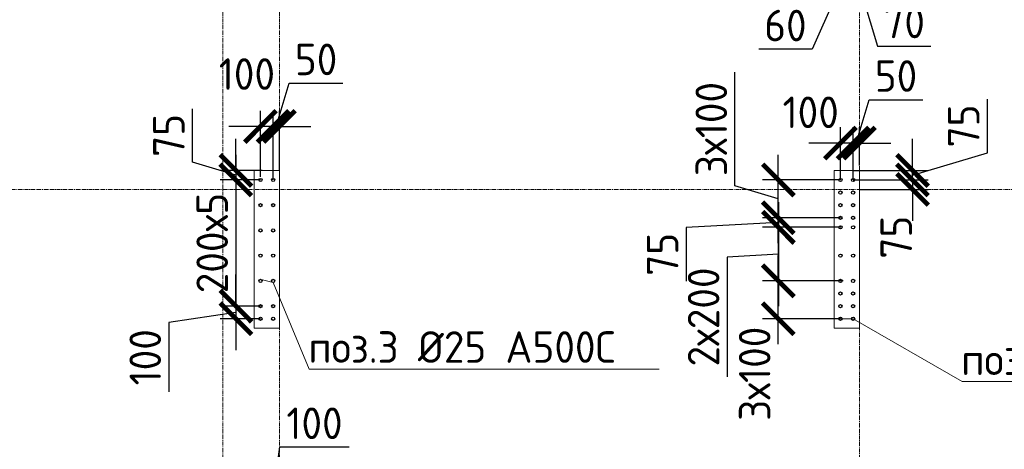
# Model space of a CAD drawing. Header units: millimetres. Extents: x -56135 to 1694203, y -446411 to -23139.
# Tile 214 of 256: x 967448 to 975258, y -115458 to -112055. Entities that reach past the tile are written whole.
import ezdxf
from ezdxf import colors
from ezdxf.entities.mleader import LeaderData, LeaderLine
from ezdxf.math import Vec2, Vec3

# ---------------------------------------------------------------- set-up
doc = ezdxf.new("R2010")
doc.units = ezdxf.units.MM
for name, pattern in [('01 Штриховая _4 мм_', [6, 3.5, -2.5]), ('______5', [1100, 800, -100, 100, -100]), ('HIDDEN2', [4.7625, 3.175, -1.5875]), ('осевая', [50.8, 31.75, -6.35, 6.35, -6.35])]:
    doc.linetypes.add(name, pattern=pattern)
for name, color, linetype, lineweight in [('1 Стены', 3, 'Continuous', 30), ('Оси', 40, '______5', 18), ('подоснова', 151, 'Continuous', 5), ('РАЗМЕРЫ', 1, 'Continuous', 9), ('СТЕНЫ', 3, 'Continuous', 30)]:
    doc.layers.add(name, color=color, linetype=linetype, lineweight=lineweight)
doc.styles.add('GOST-2.304_Type-B', font='GOST_Common.ttf')
doc.dimstyles.new('СПДС', dxfattribs={"dimscale": 100, "dimtxt": 2.5, "dimasz": 2.5, "dimexe": 1.25, "dimexo": 0, "dimtad": 1, "dimdec": 0, "dimtxsty": 'GOST-2.304_Type-B', "dimblk": 'ARCHTICK', "dimcen": 2.5, "dimdle": 2, "dimadec": 0, "dimazin": 2, "dimtfac": 0.75, "dimtdec": 0, "dimtmove": 1, "dimatfit": 3, "dimfxl": 1, "dimtolj": 1, "dimarcsym": 1})

# ---------------------------------------------------------------- blocks, each defined once
blk = doc.blocks.new('оси 2.2-2.3')
at = {"layer": 'Оси', "color": 16, "linetype": 'осевая', "lineweight": 0, "transparency": 33554687}
for p, q in [((487804.9, -104267.9), (487804.9, -134893.5)), ((482754.9, -105027.5), (482754.9, -134138.1)), ((483204.9, -105027.5), (483204.9, -134138.1)), ((468076.3, -113595.4), (524372.9, -113595.4))]:
    blk.add_line(p, q, dxfattribs=at)
blk = doc.blocks.new('стены тп')
at = {"layer": '1 Стены', "color": 252, "linetype": 'HIDDEN2', "lineweight": 0, "true_color": 0x939598}
for p, q in [((871140.6, -194475.6), (871140.6, -195725.6)), ((871340.6, -194475.6), (871140.6, -194475.6)), ((871340.6, -195725.6), (871340.6, -194475.6)), ((875860.6, -194475.6), (875740.6, -194475.6)), ((875740.6, -194475.6), (875740.6, -195725.6)), ((875940.6, -194475.6), (875860.6, -194475.6)), ((875940.6, -195105.6), (875940.6, -194475.6)), ((875940.6, -195225.6), (875940.6, -195105.6)), ((875940.6, -195725.6), (875940.6, -195225.6)), ((871140.6, -195725.6), (871340.6, -195725.6)), ((875740.6, -195725.6), (875860.6, -195725.6)), ((875860.6, -195725.6), (875940.6, -195725.6))]:
    blk.add_line(p, q, dxfattribs=at)
blk = doc.blocks.new('_ArchTick')
at = {"color": 0, "linetype": 'ByBlock', "const_width": 0.15}
blk.add_lwpolyline([(-0.5, -0.5), (0.5, 0.5)], dxfattribs=at)
blk = doc.blocks.new('*D456')
at = {"layer": 'DEFPOINTS', "color": 0, "transparency": 16777216}
for p in [(969371.4, -113249.2, -360), (969162.6, -113324.2), (969358.3, -113324.2, -360)]:
    blk.add_point(p, dxfattribs=at)
at = {"layer": 'РАЗМЕРЫ', "color": 0, "lineweight": -2, "transparency": 16777216}
for p, q in [((968818.9, -113183.5), (968818.9, -112759.7)), ((969162.6, -113249.2), (969162.6, -112999.2)), ((969162.6, -113286.7), (968818.9, -113183.5)), ((969371.4, -113249.2), (969037.6, -113249.2)), ((969162.6, -113249.2), (969162.6, -113324.2)), ((969162.6, -113249.2), (969162.6, -113324.2)), ((969358.3, -113324.2), (969037.6, -113324.2)), ((969162.6, -113324.2), (969162.6, -113574.2))]:
    blk.add_line(p, q, dxfattribs=at)
at = {"layer": 'РАЗМЕРЫ', "color": 0, "lineweight": -2, "transparency": 16777216, "xscale": 250, "yscale": 250, "zscale": 250}
for p, rotation in [((969162.6, -113249.2), 270), ((969162.6, -113324.2), 90)]:
    blk.add_blockref('_ArchTick', p, dxfattribs=dict(at, rotation=rotation))
at = {"layer": 'РАЗМЕРЫ', "color": 0, "transparency": 16777216, "insert": (968631.4, -112971.6), "char_height": 250, "attachment_point": 5, "rotation": 90, "style": 'GOST-2.304_Type-B'}
blk.add_mtext('\\A1;75', dxfattribs=at)
blk = doc.blocks.new('*D457')
at = {"layer": 'DEFPOINTS', "color": 0, "transparency": 16777216}
for p in [(969358.3, -113324.2, -360), (969162.6, -114324.2), (969358.3, -114324.2, -360)]:
    blk.add_point(p, dxfattribs=at)
at = {"layer": 'РАЗМЕРЫ', "color": 0, "lineweight": -2, "transparency": 16777216}
for p, q in [((969162.6, -113124.2), (969162.6, -114524.2)), ((969358.3, -113324.2), (969037.6, -113324.2)), ((969358.3, -114324.2), (969037.6, -114324.2))]:
    blk.add_line(p, q, dxfattribs=at)
at = {"layer": 'РАЗМЕРЫ', "color": 0, "lineweight": -2, "transparency": 16777216, "xscale": 250, "yscale": 250, "zscale": 250}
for p, rotation in [((969162.6, -113324.2), 90), ((969162.6, -114324.2), 270)]:
    blk.add_blockref('_ArchTick', p, dxfattribs=dict(at, rotation=rotation))
at = {"layer": 'РАЗМЕРЫ', "color": 0, "transparency": 16777216, "insert": (968975.1, -113824.2), "char_height": 250, "attachment_point": 5, "rotation": 90, "style": 'GOST-2.304_Type-B'}
blk.add_mtext('\\A1;200х5', dxfattribs=at)
blk = doc.blocks.new('*D458')
at = {"layer": 'DEFPOINTS', "color": 0, "transparency": 16777216}
for p in [(969358.3, -114324.2, -360), (969162.6, -114424.2), (969358.3, -114424.2, -360)]:
    blk.add_point(p, dxfattribs=at)
at = {"layer": 'РАЗМЕРЫ', "color": 0, "lineweight": -2, "transparency": 16777216}
for p, q in [((969162.6, -114324.2), (969162.6, -114074.2)), ((969358.3, -114324.2), (969037.6, -114324.2)), ((969162.6, -114324.2), (969162.6, -114424.2)), ((969162.6, -114324.2), (969162.6, -114424.2)), ((969162.6, -114374.2), (968631.4, -114454.3)), ((968631.4, -114454.3), (968631.4, -115004.3)), ((969358.3, -114424.2), (969037.6, -114424.2)), ((969162.6, -114424.2), (969162.6, -114674.2))]:
    blk.add_line(p, q, dxfattribs=at)
at = {"layer": 'РАЗМЕРЫ', "color": 0, "lineweight": -2, "transparency": 16777216, "xscale": 250, "yscale": 250, "zscale": 250}
for p, rotation in [((969162.6, -114324.2), 270), ((969162.6, -114424.2), 90)]:
    blk.add_blockref('_ArchTick', p, dxfattribs=dict(at, rotation=rotation))
at = {"layer": 'РАЗМЕРЫ', "color": 0, "transparency": 16777216, "insert": (968443.9, -114729.3), "char_height": 250, "attachment_point": 5, "rotation": 90, "style": 'GOST-2.304_Type-B'}
blk.add_mtext('\\A1;100', dxfattribs=at)
blk = doc.blocks.new('*D459')
at = {"layer": 'DEFPOINTS', "color": 0, "transparency": 16777216}
for p in [(969458.7, -112900.5), (969508.3, -113249.2, -360), (969458.7, -113324.2, -360)]:
    blk.add_point(p, dxfattribs=at)
at = {"layer": 'РАЗМЕРЫ', "color": 0, "lineweight": -2, "transparency": 16777216}
for p, q in [((969483.5, -112900.5), (969586.6, -112556.7)), ((969586.6, -112556.7), (970011.6, -112556.7)), ((969458.7, -113324.2), (969458.7, -112775.5)), ((969508.3, -113249.2), (969508.3, -112775.5)), ((969458.7, -112900.5), (969208.7, -112900.5)), ((969508.3, -112900.5), (969458.7, -112900.5)), ((969508.3, -112900.5), (969458.7, -112900.5)), ((969508.3, -112900.5), (969758.3, -112900.5))]:
    blk.add_line(p, q, dxfattribs=at)
at = {"layer": 'РАЗМЕРЫ', "color": 0, "lineweight": -2, "transparency": 16777216, "xscale": 250, "yscale": 250, "zscale": 250}
blk.add_blockref('_ArchTick', (969458.7, -112900.5), dxfattribs=at)
at = {"layer": 'РАЗМЕРЫ', "color": 0, "lineweight": -2, "transparency": 16777216, "xscale": 250, "yscale": 250, "zscale": 250, "rotation": 180}
blk.add_blockref('_ArchTick', (969508.3, -112900.5), dxfattribs=at)
at = {"layer": 'РАЗМЕРЫ', "color": 0, "transparency": 16777216, "insert": (969799.1, -112369.2), "char_height": 250, "attachment_point": 5, "style": 'GOST-2.304_Type-B'}
blk.add_mtext('\\A1;50', dxfattribs=at)
blk = doc.blocks.new('*D460')
at = {"layer": 'DEFPOINTS', "color": 0, "transparency": 16777216}
for p in [(969358.3, -112900.5), (969358.3, -113299.2, -360), (969458.7, -113324.2, -360)]:
    blk.add_point(p, dxfattribs=at)
at = {"layer": 'РАЗМЕРЫ', "color": 0, "lineweight": -2, "transparency": 16777216}
for p, q in [((969358.3, -113299.2), (969358.3, -112775.5)), ((969458.7, -113324.2), (969458.7, -112775.5)), ((969358.3, -112900.5), (969108.3, -112900.5)), ((969458.7, -112900.5), (969358.3, -112900.5)), ((969458.7, -112900.5), (969708.7, -112900.5))]:
    blk.add_line(p, q, dxfattribs=at)
at = {"layer": 'РАЗМЕРЫ', "color": 0, "lineweight": -2, "transparency": 16777216, "xscale": 250, "yscale": 250, "zscale": 250}
blk.add_blockref('_ArchTick', (969358.3, -112900.5), dxfattribs=at)
at = {"layer": 'РАЗМЕРЫ', "color": 0, "lineweight": -2, "transparency": 16777216, "xscale": 250, "yscale": 250, "zscale": 250, "rotation": 180}
blk.add_blockref('_ArchTick', (969458.7, -112900.5), dxfattribs=at)
at = {"layer": 'РАЗМЕРЫ', "color": 0, "transparency": 16777216, "insert": (969250.3, -112485.1), "char_height": 250, "attachment_point": 5, "style": 'GOST-2.304_Type-B'}
blk.add_mtext('\\A1;100', dxfattribs=at)
blk = doc.blocks.new('_None')
blk = doc.blocks.new('*D465')
at = {"layer": 'DEFPOINTS', "color": 0, "transparency": 16777216}
for p in [(973465.3, -114124.2), (973958.3, -114124.2, -360), (973958.3, -114424.2, -360)]:
    blk.add_point(p, dxfattribs=at)
at = {"layer": 'РАЗМЕРЫ', "color": 0, "lineweight": -2, "transparency": 16777216}
for p, q in [((973465.3, -114624.2), (973465.3, -113924.2)), ((973958.3, -114124.2), (973340.3, -114124.2)), ((973958.3, -114424.2), (973340.3, -114424.2))]:
    blk.add_line(p, q, dxfattribs=at)
at = {"layer": 'РАЗМЕРЫ', "color": 0, "lineweight": -2, "transparency": 16777216, "xscale": 250, "yscale": 250, "zscale": 250}
for p, rotation in [((973465.3, -114124.2), 90), ((973465.3, -114424.2), 270)]:
    blk.add_blockref('_ArchTick', p, dxfattribs=dict(at, rotation=rotation))
at = {"layer": 'РАЗМЕРЫ', "color": 0, "transparency": 16777216, "insert": (973277.8, -114860.2), "char_height": 250, "attachment_point": 5, "rotation": 90, "style": 'GOST-2.304_Type-B'}
blk.add_mtext('\\A1;3х100', dxfattribs=at)
blk = doc.blocks.new('*D466')
at = {"layer": 'DEFPOINTS', "color": 0, "transparency": 16777216}
for p in [(973465.3, -113324.2), (973958.3, -113324.2, -360), (973958.3, -113624.2, -360)]:
    blk.add_point(p, dxfattribs=at)
at = {"layer": 'РАЗМЕРЫ', "color": 0, "lineweight": -2, "transparency": 16777216}
for p, q in [((973121.5, -113371), (973121.5, -112471)), ((973465.3, -113824.2), (973465.3, -113124.2)), ((973465.3, -113474.2), (973121.5, -113371)), ((973958.3, -113324.2), (973340.3, -113324.2)), ((973958.3, -113624.2), (973340.3, -113624.2))]:
    blk.add_line(p, q, dxfattribs=at)
at = {"layer": 'РАЗМЕРЫ', "color": 0, "lineweight": -2, "transparency": 16777216, "xscale": 250, "yscale": 250, "zscale": 250}
for p, rotation in [((973465.3, -113324.2), 90), ((973465.3, -113624.2), 270)]:
    blk.add_blockref('_ArchTick', p, dxfattribs=dict(at, rotation=rotation))
at = {"layer": 'РАЗМЕРЫ', "color": 0, "transparency": 16777216, "insert": (972934, -112921), "char_height": 250, "attachment_point": 5, "rotation": 90, "style": 'GOST-2.304_Type-B'}
blk.add_mtext('\\A1;3х100', dxfattribs=at)
blk = doc.blocks.new('*D350')
at = {"layer": 'DEFPOINTS', "color": 0, "transparency": 16777216}
for p in [(973960.3, -113699.2, -360), (973467.2, -114124.2), (973980.3, -114124.2, -360)]:
    blk.add_point(p, dxfattribs=at)
at = {"layer": 'РАЗМЕРЫ', "color": 0, "lineweight": -2, "transparency": 16777216}
for p, q in [((973467.2, -113499.2), (973467.2, -114324.2)), ((973960.3, -113699.2), (973342.2, -113699.2)), ((973467.2, -113911.7), (973060.3, -113935.3)), ((973060.3, -113935.3), (973060.3, -114885.3)), ((973980.3, -114124.2), (973342.2, -114124.2))]:
    blk.add_line(p, q, dxfattribs=at)
at = {"layer": 'РАЗМЕРЫ', "color": 0, "lineweight": -2, "transparency": 16777216, "xscale": 250, "yscale": 250, "zscale": 250}
for p, rotation in [((973467.2, -113699.2), 90), ((973467.2, -114124.2), 270)]:
    blk.add_blockref('_ArchTick', p, dxfattribs=dict(at, rotation=rotation))
at = {"layer": 'РАЗМЕРЫ', "color": 0, "transparency": 16777216, "insert": (972872.8, -114410.3), "char_height": 250, "attachment_point": 5, "rotation": 90, "style": 'GOST-2.304_Type-B'}
blk.add_mtext('\\A1;2х200', dxfattribs=at)
blk = doc.blocks.new('*D351')
at = {"layer": 'DEFPOINTS', "color": 0, "transparency": 16777216}
for p in [(973465.3, -113624.2), (973889.4, -113624.2), (973859.6, -113699.2, -360)]:
    blk.add_point(p, dxfattribs=at)
at = {"layer": 'РАЗМЕРЫ', "color": 0, "lineweight": -2, "transparency": 16777216}
for p, q in [((973465.3, -113624.2), (973465.3, -113374.2)), ((973889.4, -113624.2), (973340.3, -113624.2)), ((973465.3, -113699.2), (973465.3, -113624.2)), ((973465.3, -113699.2), (973465.3, -113624.2)), ((973465.3, -113661.7), (972735.2, -113701.7)), ((972735.2, -113701.7), (972735.2, -114125.6)), ((973859.6, -113699.2), (973340.3, -113699.2)), ((973465.3, -113699.2), (973465.3, -113949.2))]:
    blk.add_line(p, q, dxfattribs=at)
at = {"layer": 'РАЗМЕРЫ', "color": 0, "lineweight": -2, "transparency": 16777216, "xscale": 250, "yscale": 250, "zscale": 250}
for p, rotation in [((973465.3, -113624.2), 270), ((973465.3, -113699.2), 90)]:
    blk.add_blockref('_ArchTick', p, dxfattribs=dict(at, rotation=rotation))
at = {"layer": 'РАЗМЕРЫ', "color": 0, "transparency": 16777216, "insert": (972547.7, -113913.7), "char_height": 250, "attachment_point": 5, "rotation": 90, "style": 'GOST-2.304_Type-B'}
blk.add_mtext('\\A1;75', dxfattribs=at)
blk = doc.blocks.new('*D467')
at = {"layer": 'DEFPOINTS', "color": 0, "transparency": 16777216}
for p in [(974058.7, -113249.2, -360), (974529.8, -113249.2), (974058.7, -113324.2, -360)]:
    blk.add_point(p, dxfattribs=at)
at = {"layer": 'РАЗМЕРЫ', "color": 0, "lineweight": -2, "transparency": 16777216}
for p, q in [((975123.6, -113108.5), (975123.6, -112684.7)), ((974529.8, -113249.2), (974529.8, -112999.2)), ((974529.8, -113286.7), (975123.6, -113108.5)), ((974058.7, -113249.2), (974654.8, -113249.2)), ((974529.8, -113324.2), (974529.8, -113249.2)), ((974529.8, -113324.2), (974529.8, -113249.2)), ((974058.7, -113324.2), (974654.8, -113324.2)), ((974529.8, -113324.2), (974529.8, -113574.2))]:
    blk.add_line(p, q, dxfattribs=at)
at = {"layer": 'РАЗМЕРЫ', "color": 0, "lineweight": -2, "transparency": 16777216, "xscale": 250, "yscale": 250, "zscale": 250}
for p, rotation in [((974529.8, -113249.2), 270), ((974529.8, -113324.2), 90)]:
    blk.add_blockref('_ArchTick', p, dxfattribs=dict(at, rotation=rotation))
at = {"layer": 'РАЗМЕРЫ', "color": 0, "transparency": 16777216, "insert": (974936.1, -112896.6), "char_height": 250, "attachment_point": 5, "rotation": 90, "style": 'GOST-2.304_Type-B'}
blk.add_mtext('\\A1;75', dxfattribs=at)
blk = doc.blocks.new('*D352')
at = {"layer": 'DEFPOINTS', "color": 0, "transparency": 16777216}
for p in [(974058.7, -113031.9), (974108.2, -113210.9), (974058.7, -113324.2, -360)]:
    blk.add_point(p, dxfattribs=at)
at = {"layer": 'РАЗМЕРЫ', "color": 0, "lineweight": -2, "transparency": 16777216}
for p, q in [((974083.4, -113031.9), (974186.5, -112688.2)), ((974186.5, -112688.2), (974611.5, -112688.2)), ((974058.7, -113324.2), (974058.7, -112906.9)), ((974108.2, -113210.9), (974108.2, -112906.9)), ((974058.7, -113031.9), (973808.7, -113031.9)), ((974108.2, -113031.9), (974058.7, -113031.9)), ((974108.2, -113031.9), (974058.7, -113031.9)), ((974108.2, -113031.9), (974358.2, -113031.9))]:
    blk.add_line(p, q, dxfattribs=at)
at = {"layer": 'РАЗМЕРЫ', "color": 0, "lineweight": -2, "transparency": 16777216, "xscale": 250, "yscale": 250, "zscale": 250}
blk.add_blockref('_ArchTick', (974058.7, -113031.9), dxfattribs=at)
at = {"layer": 'РАЗМЕРЫ', "color": 0, "lineweight": -2, "transparency": 16777216, "xscale": 250, "yscale": 250, "zscale": 250, "rotation": 180}
blk.add_blockref('_ArchTick', (974108.2, -113031.9), dxfattribs=at)
at = {"layer": 'РАЗМЕРЫ', "color": 0, "transparency": 16777216, "insert": (974399, -112500.7), "char_height": 250, "attachment_point": 5, "style": 'GOST-2.304_Type-B'}
blk.add_mtext('\\A1;50', dxfattribs=at)
blk = doc.blocks.new('*D468')
at = {"layer": 'DEFPOINTS', "color": 0, "transparency": 16777216}
for p in [(974058.7, -113324.2), (974108.2, -113399.2), (974529.8, -113399.2)]:
    blk.add_point(p, dxfattribs=at)
at = {"layer": 'РАЗМЕРЫ', "color": 0, "lineweight": -2, "transparency": 16777216}
for p, q in [((974529.8, -113324.2), (974529.8, -113074.2)), ((974058.7, -113324.2), (974654.8, -113324.2)), ((974108.2, -113399.2), (974654.8, -113399.2)), ((974529.8, -113324.2), (974529.8, -113399.2)), ((974529.8, -113399.2), (974529.8, -113649.2))]:
    blk.add_line(p, q, dxfattribs=at)
at = {"layer": 'РАЗМЕРЫ', "color": 0, "lineweight": -2, "transparency": 16777216, "xscale": 250, "yscale": 250, "zscale": 250}
for p, rotation in [((974529.8, -113324.2), 270), ((974529.8, -113399.2), 90)]:
    blk.add_blockref('_ArchTick', p, dxfattribs=dict(at, rotation=rotation))
at = {"layer": 'РАЗМЕРЫ', "color": 0, "transparency": 16777216, "insert": (974401, -113777.7), "char_height": 250, "attachment_point": 5, "rotation": 90, "style": 'GOST-2.304_Type-B'}
blk.add_mtext('\\A1;75', dxfattribs=at)
blk = doc.blocks.new('*D317')
at = {"layer": 'DEFPOINTS', "color": 0, "transparency": 16777216}
for p in [(973978.2, -111249.2), (974038.5, -111249.2), (974038.5, -111670.1)]:
    blk.add_point(p, dxfattribs=at)
at = {"layer": 'РАЗМЕРЫ', "color": 0, "lineweight": -2, "transparency": 16777216}
for p, q in [((973978.2, -111249.2), (973978.2, -111795.1)), ((974038.5, -111249.2), (974038.5, -111795.1)), ((973978.2, -111670.1), (973728.2, -111670.1)), ((974008.3, -111670.1), (973734.7, -112288.1)), ((973978.2, -111670.1), (974038.5, -111670.1)), ((973978.2, -111670.1), (974038.5, -111670.1)), ((974038.5, -111670.1), (974288.5, -111670.1)), ((973734.7, -112288.1), (973309.7, -112288.1))]:
    blk.add_line(p, q, dxfattribs=at)
at = {"layer": 'РАЗМЕРЫ', "color": 0, "lineweight": -2, "transparency": 16777216, "xscale": 250, "yscale": 250, "zscale": 250}
blk.add_blockref('_ArchTick', (973978.2, -111670.1), dxfattribs=at)
at = {"layer": 'РАЗМЕРЫ', "color": 0, "lineweight": -2, "transparency": 16777216, "xscale": 250, "yscale": 250, "zscale": 250, "rotation": 180}
blk.add_blockref('_ArchTick', (974038.5, -111670.1), dxfattribs=at)
at = {"layer": 'РАЗМЕРЫ', "color": 0, "transparency": 16777216, "insert": (973522.2, -112100.6), "char_height": 250, "attachment_point": 5, "style": 'GOST-2.304_Type-B'}
blk.add_mtext('\\A1;60', dxfattribs=at)
blk = doc.blocks.new('*D302')
at = {"layer": 'DEFPOINTS', "color": 0, "transparency": 16777216}
for p in [(969358.2, -116232), (969358.2, -116524.2, -360), (969458.5, -116499.2)]:
    blk.add_point(p, dxfattribs=at)
at = {"layer": 'РАЗМЕРЫ', "color": 0, "lineweight": -2, "transparency": 16777216}
for p, q in [((969408.3, -116232), (969511.5, -115439.8)), ((969511.5, -115439.8), (970061.5, -115439.8)), ((969358.2, -116524.2), (969358.2, -116107)), ((969458.5, -116499.2), (969458.5, -116107)), ((969358.2, -116232), (969108.2, -116232)), ((969458.5, -116232), (969358.2, -116232)), ((969458.5, -116232), (969358.2, -116232)), ((969458.5, -116232), (969708.5, -116232))]:
    blk.add_line(p, q, dxfattribs=at)
at = {"layer": 'РАЗМЕРЫ', "color": 0, "lineweight": -2, "transparency": 16777216, "xscale": 250, "yscale": 250, "zscale": 250}
blk.add_blockref('_ArchTick', (969358.2, -116232), dxfattribs=at)
at = {"layer": 'РАЗМЕРЫ', "color": 0, "lineweight": -2, "transparency": 16777216, "xscale": 250, "yscale": 250, "zscale": 250, "rotation": 180}
blk.add_blockref('_ArchTick', (969458.5, -116232), dxfattribs=at)
at = {"layer": 'РАЗМЕРЫ', "color": 0, "transparency": 16777216, "insert": (969786.5, -115252.3), "char_height": 250, "attachment_point": 5, "style": 'GOST-2.304_Type-B'}
blk.add_mtext('\\A1;100', dxfattribs=at)
blk = doc.blocks.new('*D536')
at = {"layer": 'DEFPOINTS', "color": 0, "transparency": 16777216}
for p in [(974038.5, -111249.2, -360), (974108.2, -111497.2), (974108.2, -111670.1)]:
    blk.add_point(p, dxfattribs=at)
at = {"layer": 'РАЗМЕРЫ', "color": 0, "lineweight": -2, "transparency": 16777216}
for p, q in [((974038.5, -111249.2), (974038.5, -111795.1)), ((974108.2, -111497.2), (974108.2, -111795.1)), ((974038.5, -111670.1), (973788.5, -111670.1)), ((974038.5, -111670.1), (974108.2, -111670.1)), ((974038.5, -111670.1), (974108.2, -111670.1)), ((974073.3, -111670.1), (974251.5, -112263.8)), ((974108.2, -111670.1), (974358.2, -111670.1)), ((974251.5, -112263.8), (974675.3, -112263.8))]:
    blk.add_line(p, q, dxfattribs=at)
at = {"layer": 'РАЗМЕРЫ', "color": 0, "lineweight": -2, "transparency": 16777216, "xscale": 250, "yscale": 250, "zscale": 250}
blk.add_blockref('_ArchTick', (974038.5, -111670.1), dxfattribs=at)
at = {"layer": 'РАЗМЕРЫ', "color": 0, "lineweight": -2, "transparency": 16777216, "xscale": 250, "yscale": 250, "zscale": 250, "rotation": 180}
blk.add_blockref('_ArchTick', (974108.2, -111670.1), dxfattribs=at)
at = {"layer": 'РАЗМЕРЫ', "color": 0, "transparency": 16777216, "insert": (974463.4, -112076.3), "char_height": 250, "attachment_point": 5, "style": 'GOST-2.304_Type-B'}
blk.add_mtext('\\A1;70', dxfattribs=at)
blk = doc.blocks.new('стены  тп')
at = {"layer": 'СТЕНЫ', "color": 251, "linetype": '01 Штриховая _4 мм_', "lineweight": 0, "true_color": 0x636466}
for p, q in [((551262.3, -323575.7, 3100), (551262.3, -324825.7, 3100)), ((551462.3, -323575.7, 3100), (551262.3, -323575.7, 3100)), ((551462.3, -324825.7, 3100), (551462.3, -323575.7, 3100)), ((555982.3, -323575.7, 3100), (555862.3, -323575.7, 3100)), ((555862.3, -323575.7, 3100), (555862.3, -324825.7, 3100)), ((556062.3, -323575.7, 3100), (555982.3, -323575.7, 3100)), ((556062.3, -324205.7, 3100), (556062.3, -323575.7, 3100)), ((556062.3, -324325.7, 3100), (556062.3, -324205.7, 3100)), ((556062.3, -324825.7, 3100), (556062.3, -324325.7, 3100)), ((551262.3, -324825.7, 3100), (551462.3, -324825.7, 3100)), ((555862.3, -324825.7, 3100), (555982.3, -324825.7, 3100)), ((555982.3, -324825.7, 3100), (556062.3, -324825.7, 3100))]:
    blk.add_line(p, q, dxfattribs=at)
blk = doc.blocks.new('*D1453')
at = {"layer": 'DEFPOINTS', "color": 0, "transparency": 16777216}
for p in [(973958.3, -113031.9), (973958.3, -113324.2), (974058.7, -113324.2)]:
    blk.add_point(p, dxfattribs=at)
at = {"layer": 'РАЗМЕРЫ', "color": 0, "lineweight": -2, "transparency": 16777216}
for p, q in [((973958.3, -113324.2), (973958.3, -112906.9)), ((974058.7, -113324.2), (974058.7, -112906.9)), ((973958.3, -113031.9), (973708.3, -113031.9)), ((974058.7, -113031.9), (973958.3, -113031.9)), ((974058.7, -113031.9), (974308.7, -113031.9))]:
    blk.add_line(p, q, dxfattribs=at)
at = {"layer": 'РАЗМЕРЫ', "color": 0, "lineweight": -2, "transparency": 16777216, "xscale": 250, "yscale": 250, "zscale": 250}
blk.add_blockref('_ArchTick', (973958.3, -113031.9), dxfattribs=at)
at = {"layer": 'РАЗМЕРЫ', "color": 0, "lineweight": -2, "transparency": 16777216, "xscale": 250, "yscale": 250, "zscale": 250, "rotation": 180}
blk.add_blockref('_ArchTick', (974058.7, -113031.9), dxfattribs=at)
at = {"layer": 'РАЗМЕРЫ', "color": 0, "transparency": 16777216, "insert": (973722.3, -112788.3), "char_height": 250, "attachment_point": 5, "style": 'GOST-2.304_Type-B'}
blk.add_mtext('\\A1;100', dxfattribs=at)

msp = doc.modelspace()

# ---------------------------------------------------------------- linework, layer by layer
at = {"layer": '1 Стены', "color": 252, "lineweight": 0, "true_color": 0x939598}
for p, q in [((969308.3, -113249.2, -360), (969508.3, -113249.2, -360)), ((969308.3, -114499.1, -360), (969308.3, -113249.2, -360)), ((969508.3, -113249.2, -360), (969508.3, -114499.1, -360)), ((973908.3, -114499.1), (973908.3, -113249.1)), ((973908.3, -113249.1), (974108.3, -113249.1)), ((973908.3, -114499.2), (973908.3, -113249.2)), ((973908.3, -113249.2), (974108.3, -113249.2)), ((974108.3, -113249.1), (974108.3, -114499.2)), ((969508.3, -114499.1, -360), (969308.3, -114499.1, -360)), ((974108.3, -114499.1), (973908.3, -114499.1)), ((974108.3, -114499.2), (973908.3, -114499.2))]:
    msp.add_line(p, q, dxfattribs=at)
at = {"layer": 'РАЗМЕРЫ', "color": 1, "linetype": 'Continuous', "lineweight": 30}
for centre in [(969358.3, -113324.2, -360), (969458.7, -113324.2, -360), (973958.3, -113324.2), (974058.7, -113324.2), (973958.3, -113424.2), (974058.7, -113424.2), (969358.3, -113524.2, -360), (969458.7, -113524.2, -360), (973958.3, -113524.2), (974058.7, -113524.2), (973958.3, -113624.2), (974058.7, -113624.2), (969358.3, -113724.2, -360), (969458.7, -113724.2, -360), (973958.3, -113699.2), (974058.7, -113699.2), (969358.3, -113924.2, -360), (969458.7, -113924.2, -360), (973958.3, -113924.2), (974058.7, -113924.2), (969358.3, -114124.2, -360), (969458.7, -114124.2, -360), (973958.3, -114124.2), (974058.7, -114124.2), (973958.3, -114224.2), (974058.7, -114224.2), (969358.3, -114324.2, -360), (969458.7, -114324.2, -360), (973958.3, -114324.2), (974058.7, -114324.2), (969358.3, -114424.2, -360), (969458.7, -114424.2, -360), (973958.3, -114424.2), (974058.7, -114424.2)]:
    msp.add_circle(centre, 12.5, dxfattribs=at)

# ---------------------------------------------------------------- block references
at = {"layer": 'РАЗМЕРЫ', "color": 1}
for name, p in [('оси 2.2-2.3', (486303.3, 196.2)), ('стены тп', (98167.6, 81226.5))]:
    msp.add_blockref(name, p, dxfattribs=at)
at = {"layer": 'РАЗМЕРЫ'}
msp.add_blockref('стены  тп', (418045.9, 210326.6, -3100), dxfattribs=at)

# ---------------------------------------------------------------- dimensions: what is measured, and where the dimension line sits
for base, p1, p2, picture, middle in [((974038.5, -111670.1, -360), (973978.2, -111249.2, -360), (974038.5, -111249.2, -360), '*D317', (973672.2, -112288.1, -360)), ((969358.3, -112900.5), (969458.7, -113324.2, -360), (969358.3, -113299.2, -360), '*D460', (969250.3, -112672.6)), ((973958.3, -113031.9), (974058.7, -113324.2), (973958.3, -113324.2), '*D1453', (973722.3, -112975.8)), ((969358.2, -116232), (969458.5, -116499.2), (969358.2, -116524.2, -360), '*D302', (969574, -115439.8))]:
    dim = msp.add_linear_dim(base=base, p1=p1, p2=p2, dimstyle='СПДС', dxfattribs=at)
    dim.commit()
    dim.dimension.update_dxf_attribs({"geometry": picture, "text_midpoint": middle, "dimtype": 160})
at = {"layer": 'РАЗМЕРЫ', "color": 1}
dim = msp.add_linear_dim(base=(974108.2, -111670.1), p1=(974038.5, -111249.2, -360), p2=(974108.2, -111497.2), dimstyle='СПДС', dxfattribs=at)
dim.commit()
dim.dimension.update_dxf_attribs({"geometry": '*D536', "text_midpoint": (974314, -112076.3)})
at = {"layer": 'РАЗМЕРЫ'}
for base, p1, p2, picture, middle in [((969458.7, -112900.5), (969508.3, -113249.2, -360), (969458.7, -113324.2, -360), '*D459', (969649.1, -112369.2)), ((974058.6702, -113031.9485, 360), (974108.1761, -113210.8711, 360), (974058.6702, -113324.1559), '*D352', (974249.0481, -112500.6985, 360))]:
    dim = msp.add_linear_dim(base=base, p1=p1, p2=p2, dimstyle='СПДС', dxfattribs=at)
    dim.commit()
    dim.dimension.update_dxf_attribs({"geometry": picture, "text_midpoint": middle})
for base, p1, p2, text, picture, middle in [((973465.3, -113324.2, 360), (973958.3, -113624.2), (973958.3, -113324.2), '3х100', '*D466', (972934, -113308.5, 360)), ((969162.6, -114324.2), (969358.3, -113324.2, -360), (969358.3, -114324.2, -360), '200х5', '*D457', (968975.1, -113824.2))]:
    dim = msp.add_linear_dim(base=base, p1=p1, p2=p2, angle=90, text=text, dimstyle='СПДС', dxfattribs=at)
    dim.commit()
    dim.dimension.update_dxf_attribs({"geometry": picture, "text_midpoint": middle})
for base, p1, p2, picture, middle in [((974529.8, -113249.2, 360), (974058.7, -113324.2), (974058.7, -113249.2), '*D467', (974936.1, -113046, 360)), ((969162.6, -113324.2), (969371.4, -113249.2, -360), (969358.3, -113324.2, -360), '*D456', (968631.4, -113121))]:
    dim = msp.add_linear_dim(base=base, p1=p1, p2=p2, angle=90, dimstyle='СПДС', dxfattribs=at)
    dim.commit()
    dim.dimension.update_dxf_attribs({"geometry": picture, "text_midpoint": middle})
for base, p1, p2, picture, middle in [((974529.8, -113399.2), (974058.7, -113324.2), (974108.2, -113399.2), '*D468', (974588.5, -113777.7)), ((973465.3, -113624.2, 360), (973859.6, -113699.2), (973889.4, -113624.2, 360), '*D351', (972735.2, -113764.2, 360)), ((969162.6, -114424.2), (969358.3, -114324.2, -360), (969358.3, -114424.2, -360), '*D458', (968631.4, -114516.8))]:
    dim = msp.add_linear_dim(base=base, p1=p1, p2=p2, angle=90, dimstyle='СПДС', dxfattribs=at)
    dim.commit()
    dim.dimension.update_dxf_attribs({"geometry": picture, "text_midpoint": middle, "dimtype": 160})
for base, p1, p2, text, picture, middle in [((973467.2, -114124.2), (973960.3, -113699.2, -360), (973980.3, -114124.2, -360), '2х200', '*D350', (973060.3, -113997.8)), ((973465.3, -114124.2, 360), (973958.3, -114424.2), (973958.3, -114124.2), '3х100', '*D465', (973465.3, -114860.2, 360))]:
    dim = msp.add_linear_dim(base=base, p1=p1, p2=p2, angle=90, text=text, dimstyle='СПДС', dxfattribs=at)
    dim.commit()
    dim.dimension.update_dxf_attribs({"geometry": picture, "text_midpoint": middle, "dimtype": 160})

# ---------------------------------------------------------------- leaders
at = {"layer": 'подоснова', "color": 4, "ltscale": 0.3}
ml = msp.add_multileader_mtext('Standard', dxfattribs=at)
ml.set_content('{\\C2;поз.3 %%C25 А500С }', color=4, style='GOST-2.304_Type-B')
ml.set_leader_properties(color=256, linetype='ByLayer', lineweight=15)
ml.set_arrow_properties(name='NONE')
ml.build(insert=Vec2(0, 0))
ml.multileader.update_dxf_attribs({"text_left_attachment_type": 6, "text_right_attachment_type": 6, "dogleg_length": 0.1, "arrow_head_size": 18})
ctx = ml.context
ctx.base_point, ctx.char_height, ctx.arrow_head_size, ctx.landing_gap_size, ctx.plane_origin = Vec3(969745, -114823.2), 250, 18, 20, Vec3(974624.7, -113158.9)
ctx.left_attachment, ctx.right_attachment, ctx.text_align_type = 6, 6, 1
notes = []
notes.append((ctx, [(1, (1, 1, 0), (969744.9, -114823.2), (1, 0), 0.1, [(1, [(969364.8, -114113.5), (969458.7, -114136.7)], 0, [])])]))
ctx.mtext.insert, ctx.mtext.width, ctx.mtext.alignment, ctx.mtext.flow_direction = Vec3(970956.8, -114523.2), 4075.871, 2, 5
ml = msp.add_multileader_mtext('Standard', dxfattribs=at)
ml.set_content('{\\C2;поз.3 %%C25 А500С }', color=4, style='GOST-2.304_Type-B')
ml.set_leader_properties(color=256, linetype='ByLayer', lineweight=15)
ml.set_arrow_properties(name='NONE')
ml.build(insert=Vec2(0, 0))
ml.multileader.update_dxf_attribs({"text_left_attachment_type": 6, "text_right_attachment_type": 6, "dogleg_length": 0.1, "arrow_head_size": 18})
ctx = ml.context
ctx.base_point, ctx.char_height, ctx.arrow_head_size, ctx.landing_gap_size, ctx.plane_origin = Vec3(974923.2, -114920.4, 360), 250, 18, 20, Vec3(979224.9, -115193.9, 360)
ctx.left_attachment, ctx.right_attachment, ctx.text_align_type = 6, 6, 1
notes.append((ctx, [(1, (1, 1, 0), (974923.1, -114920.4, 360), (1, 0), 0.1, [(1, [(973958.3, -114424.2, 360), (974058.7, -114424.2, 360)], 0, [])])]))
ctx.mtext.insert, ctx.mtext.width, ctx.mtext.alignment, ctx.mtext.flow_direction = Vec3(976135, -114620.4, 360), 4075.871, 2, 5
for ctx, leaders in notes:
    for number, flags, end, landing, length, lines in leaders:
        leader = LeaderData()
        leader.index, (leader.has_last_leader_line, leader.has_dogleg_vector, leader.attachment_direction) = number, flags
        leader.last_leader_point, leader.dogleg_vector, leader.dogleg_length = Vec3(end), Vec3(landing), length
        for number, points, colour, breaks in lines:
            line = LeaderLine()
            line.index, line.vertices, line.color, line.breaks = number, Vec3.list(points), colors.encode_raw_color(colour), breaks
            leader.lines.append(line)
        ctx.leaders.append(leader)

doc.saveas('drawing.dxf')
